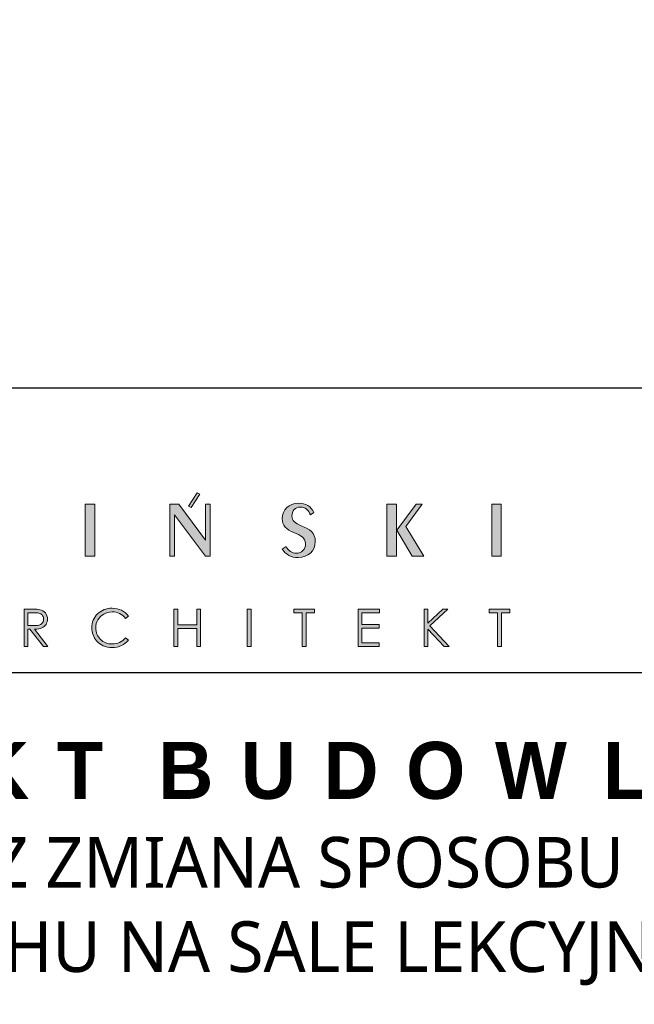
# Model space of a CAD drawing. Header units: millimetres. Extents: x 80301 to 146489, y -78581 to -28273.
# Tile 132 of 135: x 144464 to 144658, y -75330 to -75019. Entities that reach past the tile are written whole.
import ezdxf

# ---------------------------------------------------------------- set-up
doc = ezdxf.new("R2010")
doc.units = ezdxf.units.MM
doc.layers.get('0').update_dxf_attribs({"lineweight": 0})
doc.layers.add('A-przekrycieram.ART', color=7, linetype='Continuous', lineweight=0, true_color=0xffffff)
doc.layers.add('opis..KF', color=250, linetype='Continuous', lineweight=15)
doc.styles.add('ARCH', font='segoeuil.ttf')

# ---------------------------------------------------------------- blocks, each defined once
blk = doc.blocks.new('A$C3E4B4AA6')
at = {"layer": 'opis..KF', "lineweight": 0}
h = blk.add_hatch(color=256, dxfattribs=at)
h.dxf.hatch_style = 1
edge = h.paths.add_edge_path()
edge.add_spline(control_points=[(450.52, 40.88), (450.52, 40.88), (450.52, 59.11), (450.52, 59.11), (450.52, 59.11), (450.52, 59.11), (448.89, 59.11), (448.89, 59.11), (448.89, 59.11), (448.89, 59.11), (448.89, 46.51), (448.89, 46.51), (448.89, 46.51), (448.89, 46.51), (439.46, 59.11), (439.46, 59.11), (439.46, 59.11), (439.46, 59.11), (436.36, 59.11), (436.36, 59.11), (436.36, 59.11), (436.36, 59.11), (436.36, 40.88), (436.36, 40.88), (436.36, 40.88), (436.36, 40.88), (437.97, 40.88), (437.97, 40.88), (437.97, 40.88), (437.97, 40.88), (437.97, 55.4), (437.97, 55.4), (437.97, 55.4), (437.97, 55.4), (448.89, 40.88), (448.89, 40.88), (448.89, 40.88), (448.89, 40.88), (450.52, 40.88), (450.52, 40.88)], knot_values=[0, 0, 0, 0, 0.090909, 0.090909, 0.090909, 0.091009, 0.181818, 0.181818, 0.181818, 0.181918, 0.272727, 0.272727, 0.272727, 0.272827, 0.363636, 0.363636, 0.363636, 0.363736, 0.454545, 0.454545, 0.454545, 0.454645, 0.545455, 0.545455, 0.545455, 0.545555, 0.636364, 0.636364, 0.636364, 0.636464, 0.727273, 0.727273, 0.727273, 0.727373, 0.818182, 0.818182, 0.818182, 0.818282, 1, 1, 1, 1], degree=3, periodic=0)
edge = h.paths.add_edge_path()
edge.add_spline(control_points=[(443.87, 58.02), (443.87, 58.02), (446.85, 62.62), (446.85, 62.62), (446.85, 62.62), (446.85, 62.62), (445.89, 63.1), (445.89, 63.1), (445.89, 63.1), (445.89, 63.1), (442.91, 58.5), (442.91, 58.5), (442.91, 58.5), (442.91, 58.5), (443.87, 58.02), (443.87, 58.02)], knot_values=[0, 0, 0, 0, 0.2, 0.2, 0.2, 0.2001, 0.4, 0.4, 0.4, 0.4001, 0.6, 0.6, 0.6, 0.6001, 1, 1, 1, 1], degree=3, periodic=0)
h = blk.add_hatch(color=256, dxfattribs=at)
h.dxf.hatch_style = 1
edge = h.paths.add_edge_path()
edge.add_spline(control_points=[(410.03, 40.88), (410.03, 40.88), (410.03, 59.11), (410.03, 59.11), (410.03, 59.11), (410.03, 59.11), (406.69, 59.11), (406.69, 59.11), (406.69, 59.11), (406.69, 59.11), (406.69, 40.88), (406.69, 40.88), (406.69, 40.88), (406.69, 40.88), (410.03, 40.88), (410.03, 40.88)], knot_values=[0, 0, 0, 0, 0.2, 0.2, 0.2, 0.2001, 0.4, 0.4, 0.4, 0.4001, 0.6, 0.6, 0.6, 0.6001, 1, 1, 1, 1], degree=3, periodic=0)
h = blk.add_hatch(color=256, dxfattribs=at)
h.dxf.hatch_style = 1
edge = h.paths.add_edge_path()
edge.add_spline(control_points=[(487.4, 46.07), (487.4, 49.21), (485.45, 50.31), (482.45, 51.6), (482.45, 51.6), (480.41, 52.48), (479.16, 53.28), (479.16, 55.04), (479.16, 55.04), (479.16, 56.87), (480.41, 58.11), (482.16, 58.11), (482.16, 58.11), (483.79, 58.11), (485.04, 57.18), (485.67, 55.45), (485.67, 55.45), (485.67, 55.45), (486.86, 56.26), (486.86, 56.26), (486.86, 56.26), (485.94, 58.33), (483.99, 59.5), (481.48, 59.5), (481.48, 59.5), (478.07, 59.5), (475.8, 57.18), (475.8, 54.09), (475.8, 54.09), (475.8, 51.63), (477.12, 50.31), (479.82, 49.19), (479.82, 49.19), (482.28, 48.19), (483.96, 47.53), (483.96, 45.22), (483.96, 45.22), (483.96, 43.32), (482.65, 41.91), (480.68, 41.91), (480.68, 41.91), (479.29, 41.91), (477.95, 42.76), (477.12, 44.34), (477.12, 44.34), (477.12, 44.34), (475.78, 43.39), (475.78, 43.39), (475.78, 43.39), (477.12, 41.35), (478.9, 40.44), (481.38, 40.44), (481.38, 40.44), (484.84, 40.44), (487.4, 42.78), (487.4, 46.07)], knot_values=[0, 0, 0, 0, 0.066667, 0.066667, 0.066667, 0.066767, 0.133333, 0.133333, 0.133333, 0.133433, 0.2, 0.2, 0.2, 0.2001, 0.266667, 0.266667, 0.266667, 0.266767, 0.333333, 0.333333, 0.333333, 0.333433, 0.4, 0.4, 0.4, 0.4001, 0.466667, 0.466667, 0.466667, 0.466767, 0.533333, 0.533333, 0.533333, 0.533433, 0.6, 0.6, 0.6, 0.6001, 0.666667, 0.666667, 0.666667, 0.666767, 0.733333, 0.733333, 0.733333, 0.733433, 0.8, 0.8, 0.8, 0.8001, 0.866667, 0.866667, 0.866667, 0.866767, 1, 1, 1, 1], degree=3, periodic=0)
h = blk.add_hatch(color=256, dxfattribs=at)
h.dxf.hatch_style = 1
edge = h.paths.add_edge_path()
edge.add_spline(control_points=[(525.43, 40.88), (525.43, 40.88), (519.17, 51.29), (519.17, 51.29), (519.17, 51.29), (519.17, 51.29), (524.87, 59.11), (524.87, 59.11), (524.87, 59.11), (524.87, 59.11), (522.77, 59.11), (522.77, 59.11), (522.77, 59.11), (522.77, 59.11), (516.05, 50.02), (516.05, 50.02), (516.05, 50.02), (516.05, 50.02), (521.43, 40.88), (521.43, 40.88), (521.43, 40.88), (521.43, 40.88), (525.43, 40.88), (525.43, 40.88)], knot_values=[0, 0, 0, 0, 0.142857, 0.142857, 0.142857, 0.142957, 0.285714, 0.285714, 0.285714, 0.285814, 0.428571, 0.428571, 0.428571, 0.428671, 0.571429, 0.571429, 0.571429, 0.571529, 0.714286, 0.714286, 0.714286, 0.714386, 1, 1, 1, 1], degree=3, periodic=0)
edge = h.paths.add_edge_path()
edge.add_spline(control_points=[(515.85, 40.88), (515.85, 40.88), (515.85, 59.11), (515.85, 59.11), (515.85, 59.11), (515.85, 59.11), (512.47, 59.11), (512.47, 59.11), (512.47, 59.11), (512.47, 59.11), (512.47, 40.88), (512.47, 40.88), (512.47, 40.88), (512.47, 40.88), (515.85, 40.88), (515.85, 40.88)], knot_values=[0, 0, 0, 0, 0.2, 0.2, 0.2, 0.2001, 0.4, 0.4, 0.4, 0.4001, 0.6, 0.6, 0.6, 0.6001, 1, 1, 1, 1], degree=3, periodic=0)
h = blk.add_hatch(color=256, dxfattribs=at)
h.dxf.hatch_style = 1
edge = h.paths.add_edge_path()
edge.add_spline(control_points=[(552.64, 40.88), (552.64, 40.88), (552.64, 59.11), (552.64, 59.11), (552.64, 59.11), (552.64, 59.11), (549.3, 59.11), (549.3, 59.11), (549.3, 59.11), (549.3, 59.11), (549.3, 40.88), (549.3, 40.88), (549.3, 40.88), (549.3, 40.88), (552.64, 40.88), (552.64, 40.88)], knot_values=[0, 0, 0, 0, 0.2, 0.2, 0.2, 0.2001, 0.4, 0.4, 0.4, 0.4001, 0.6, 0.6, 0.6, 0.6001, 1, 1, 1, 1], degree=3, periodic=0)
h = blk.add_hatch(color=256, dxfattribs=at)
h.dxf.hatch_style = 1
edge = h.paths.add_edge_path()
edge.add_spline(control_points=[(385.19, 22.31), (385.19, 22.31), (387.81, 22.31), (387.81, 22.31), (387.81, 22.31), (389.27, 22.31), (390.26, 22.25), (390.78, 22.13), (390.78, 22.13), (391.56, 21.96), (392.19, 21.57), (392.68, 20.99), (392.68, 20.99), (393.17, 20.4), (393.42, 19.68), (393.42, 18.82), (393.42, 18.82), (393.42, 18.11), (393.25, 17.48), (392.91, 16.94), (392.91, 16.94), (392.58, 16.4), (392.09, 15.99), (391.47, 15.72), (391.47, 15.72), (390.84, 15.44), (389.98, 15.3), (388.87, 15.29), (388.87, 15.29), (388.87, 15.29), (393.6, 9.18), (393.6, 9.18), (393.6, 9.18), (393.6, 9.18), (391.99, 9.18), (391.99, 9.18), (391.99, 9.18), (391.99, 9.18), (387.26, 15.29), (387.26, 15.29), (387.26, 15.29), (387.26, 15.29), (386.51, 15.29), (386.51, 15.29), (386.51, 15.29), (386.51, 15.29), (386.51, 9.18), (386.51, 9.18), (386.51, 9.18), (386.51, 9.18), (385.19, 9.18), (385.19, 9.18), (385.19, 9.18), (385.19, 9.18), (385.19, 22.31), (385.19, 22.31)], knot_values=[0, 0, 0, 0, 0.066667, 0.066667, 0.066667, 0.066767, 0.133333, 0.133333, 0.133333, 0.133433, 0.2, 0.2, 0.2, 0.2001, 0.266667, 0.266667, 0.266667, 0.266767, 0.333333, 0.333333, 0.333333, 0.333433, 0.4, 0.4, 0.4, 0.4001, 0.466667, 0.466667, 0.466667, 0.466767, 0.533333, 0.533333, 0.533333, 0.533433, 0.6, 0.6, 0.6, 0.6001, 0.666667, 0.666667, 0.666667, 0.666767, 0.733333, 0.733333, 0.733333, 0.733433, 0.8, 0.8, 0.8, 0.8001, 0.866667, 0.866667, 0.866667, 0.866767, 1, 1, 1, 1], degree=3, periodic=0)
edge = h.paths.add_edge_path(flags=16)
edge.add_spline(control_points=[(386.51, 21.03), (386.51, 21.03), (386.51, 16.57), (386.51, 16.57), (386.51, 16.57), (386.51, 16.57), (388.77, 16.55), (388.77, 16.55), (388.77, 16.55), (389.65, 16.55), (390.3, 16.64), (390.72, 16.8), (390.72, 16.8), (391.14, 16.97), (391.47, 17.24), (391.71, 17.6), (391.71, 17.6), (391.94, 17.97), (392.06, 18.37), (392.06, 18.83), (392.06, 18.83), (392.06, 19.27), (391.94, 19.67), (391.7, 20.03), (391.7, 20.03), (391.47, 20.39), (391.15, 20.65), (390.76, 20.8), (390.76, 20.8), (390.38, 20.96), (389.73, 21.03), (388.83, 21.03), (388.83, 21.03), (388.83, 21.03), (386.51, 21.03), (386.51, 21.03)], knot_values=[0, 0, 0, 0, 0.1, 0.1, 0.1, 0.1001, 0.2, 0.2, 0.2, 0.2001, 0.3, 0.3, 0.3, 0.3001, 0.4, 0.4, 0.4, 0.4001, 0.5, 0.5, 0.5, 0.5001, 0.6, 0.6, 0.6, 0.6001, 0.7, 0.7, 0.7, 0.7001, 0.8, 0.8, 0.8, 0.8001, 1, 1, 1, 1], degree=3, periodic=0)
h = blk.add_hatch(color=256, dxfattribs=at)
h.dxf.hatch_style = 1
edge = h.paths.add_edge_path()
edge.add_spline(control_points=[(421.82, 19.89), (421.82, 19.89), (420.79, 19.09), (420.79, 19.09), (420.79, 19.09), (420.22, 19.84), (419.53, 20.4), (418.73, 20.79), (418.73, 20.79), (417.93, 21.17), (417.05, 21.36), (416.09, 21.36), (416.09, 21.36), (415.05, 21.36), (414.08, 21.11), (413.18, 20.61), (413.18, 20.61), (412.29, 20.1), (411.6, 19.43), (411.11, 18.58), (411.11, 18.58), (410.62, 17.73), (410.38, 16.78), (410.38, 15.72), (410.38, 15.72), (410.38, 14.12), (410.92, 12.78), (412.02, 11.71), (412.02, 11.71), (413.12, 10.64), (414.5, 10.1), (416.17, 10.1), (416.17, 10.1), (418.01, 10.1), (419.55, 10.82), (420.79, 12.26), (420.79, 12.26), (420.79, 12.26), (421.82, 11.47), (421.82, 11.47), (421.82, 11.47), (421.17, 10.64), (420.35, 9.99), (419.37, 9.54), (419.37, 9.54), (418.39, 9.08), (417.3, 8.86), (416.09, 8.86), (416.09, 8.86), (413.79, 8.86), (411.98, 9.62), (410.66, 11.15), (410.66, 11.15), (409.54, 12.44), (408.99, 14), (408.99, 15.82), (408.99, 15.82), (408.99, 17.74), (409.66, 19.36), (411.01, 20.67), (411.01, 20.67), (412.36, 21.99), (414.04, 22.64), (416.07, 22.64), (416.07, 22.64), (417.3, 22.64), (418.4, 22.4), (419.39, 21.92), (419.39, 21.92), (420.38, 21.43), (421.19, 20.76), (421.82, 19.89)], knot_values=[0, 0, 0, 0, 0.052632, 0.052632, 0.052632, 0.052732, 0.105263, 0.105263, 0.105263, 0.105363, 0.157895, 0.157895, 0.157895, 0.157995, 0.210526, 0.210526, 0.210526, 0.210626, 0.263158, 0.263158, 0.263158, 0.263258, 0.315789, 0.315789, 0.315789, 0.315889, 0.368421, 0.368421, 0.368421, 0.368521, 0.421053, 0.421053, 0.421053, 0.421153, 0.473684, 0.473684, 0.473684, 0.473784, 0.526316, 0.526316, 0.526316, 0.526416, 0.578947, 0.578947, 0.578947, 0.579047, 0.631579, 0.631579, 0.631579, 0.631679, 0.684211, 0.684211, 0.684211, 0.684311, 0.736842, 0.736842, 0.736842, 0.736942, 0.789474, 0.789474, 0.789474, 0.789574, 0.842105, 0.842105, 0.842105, 0.842205, 0.894737, 0.894737, 0.894737, 0.894837, 1, 1, 1, 1], degree=3, periodic=0)
h = blk.add_hatch(color=256, dxfattribs=at)
h.dxf.hatch_style = 1
edge = h.paths.add_edge_path()
edge.add_spline(control_points=[(437.81, 22.31), (437.81, 22.31), (439.13, 22.31), (439.13, 22.31), (439.13, 22.31), (439.13, 22.31), (439.13, 16.81), (439.13, 16.81), (439.13, 16.81), (439.13, 16.81), (445.82, 16.81), (445.82, 16.81), (445.82, 16.81), (445.82, 16.81), (445.82, 22.31), (445.82, 22.31), (445.82, 22.31), (445.82, 22.31), (447.13, 22.31), (447.13, 22.31), (447.13, 22.31), (447.13, 22.31), (447.13, 9.18), (447.13, 9.18), (447.13, 9.18), (447.13, 9.18), (445.82, 9.18), (445.82, 9.18), (445.82, 9.18), (445.82, 9.18), (445.82, 15.53), (445.82, 15.53), (445.82, 15.53), (445.82, 15.53), (439.13, 15.53), (439.13, 15.53), (439.13, 15.53), (439.13, 15.53), (439.13, 9.18), (439.13, 9.18), (439.13, 9.18), (439.13, 9.18), (437.81, 9.18), (437.81, 9.18), (437.81, 9.18), (437.81, 9.18), (437.81, 22.31), (437.81, 22.31)], knot_values=[0, 0, 0, 0, 0.076923, 0.076923, 0.076923, 0.077023, 0.153846, 0.153846, 0.153846, 0.153946, 0.230769, 0.230769, 0.230769, 0.230869, 0.307692, 0.307692, 0.307692, 0.307792, 0.384615, 0.384615, 0.384615, 0.384715, 0.461538, 0.461538, 0.461538, 0.461638, 0.538462, 0.538462, 0.538462, 0.538562, 0.615385, 0.615385, 0.615385, 0.615485, 0.692308, 0.692308, 0.692308, 0.692408, 0.769231, 0.769231, 0.769231, 0.769331, 0.846154, 0.846154, 0.846154, 0.846254, 1, 1, 1, 1], degree=3, periodic=0)
h = blk.add_hatch(color=256, dxfattribs=at)
h.dxf.hatch_style = 1
edge = h.paths.add_edge_path()
edge.add_spline(control_points=[(463.51, 22.31), (463.51, 22.31), (464.83, 22.31), (464.83, 22.31), (464.83, 22.31), (464.83, 22.31), (464.83, 9.18), (464.83, 9.18), (464.83, 9.18), (464.83, 9.18), (463.51, 9.18), (463.51, 9.18), (463.51, 9.18), (463.51, 9.18), (463.51, 22.31), (463.51, 22.31)], knot_values=[0, 0, 0, 0, 0.2, 0.2, 0.2, 0.2001, 0.4, 0.4, 0.4, 0.4001, 0.6, 0.6, 0.6, 0.6001, 1, 1, 1, 1], degree=3, periodic=0)
h = blk.add_hatch(color=256, dxfattribs=at)
h.dxf.hatch_style = 1
edge = h.paths.add_edge_path()
edge.add_spline(control_points=[(479.91, 21.03), (479.91, 21.03), (479.91, 22.31), (479.91, 22.31), (479.91, 22.31), (479.91, 22.31), (487.09, 22.31), (487.09, 22.31), (487.09, 22.31), (487.09, 22.31), (487.09, 21.03), (487.09, 21.03), (487.09, 21.03), (487.09, 21.03), (484.17, 21.03), (484.17, 21.03), (484.17, 21.03), (484.17, 21.03), (484.17, 9.18), (484.17, 9.18), (484.17, 9.18), (484.17, 9.18), (482.83, 9.18), (482.83, 9.18), (482.83, 9.18), (482.83, 9.18), (482.83, 21.03), (482.83, 21.03), (482.83, 21.03), (482.83, 21.03), (479.91, 21.03), (479.91, 21.03)], knot_values=[0, 0, 0, 0, 0.111111, 0.111111, 0.111111, 0.111211, 0.222222, 0.222222, 0.222222, 0.222322, 0.333333, 0.333333, 0.333333, 0.333433, 0.444444, 0.444444, 0.444444, 0.444544, 0.555556, 0.555556, 0.555556, 0.555656, 0.666667, 0.666667, 0.666667, 0.666767, 0.777778, 0.777778, 0.777778, 0.777878, 1, 1, 1, 1], degree=3, periodic=0)
h = blk.add_hatch(color=256, dxfattribs=at)
h.dxf.hatch_style = 1
edge = h.paths.add_edge_path()
edge.add_spline(control_points=[(502.38, 22.31), (502.38, 22.31), (509.9, 22.31), (509.9, 22.31), (509.9, 22.31), (509.9, 22.31), (509.9, 21.03), (509.9, 21.03), (509.9, 21.03), (509.9, 21.03), (503.7, 21.03), (503.7, 21.03), (503.7, 21.03), (503.7, 21.03), (503.7, 16.92), (503.7, 16.92), (503.7, 16.92), (503.7, 16.92), (509.84, 16.92), (509.84, 16.92), (509.84, 16.92), (509.84, 16.92), (509.84, 15.64), (509.84, 15.64), (509.84, 15.64), (509.84, 15.64), (503.7, 15.64), (503.7, 15.64), (503.7, 15.64), (503.7, 15.64), (503.7, 10.46), (503.7, 10.46), (503.7, 10.46), (503.7, 10.46), (509.84, 10.46), (509.84, 10.46), (509.84, 10.46), (509.84, 10.46), (509.84, 9.18), (509.84, 9.18), (509.84, 9.18), (509.84, 9.18), (502.38, 9.18), (502.38, 9.18), (502.38, 9.18), (502.38, 9.18), (502.38, 22.31), (502.38, 22.31)], knot_values=[0, 0, 0, 0, 0.076923, 0.076923, 0.076923, 0.077023, 0.153846, 0.153846, 0.153846, 0.153946, 0.230769, 0.230769, 0.230769, 0.230869, 0.307692, 0.307692, 0.307692, 0.307792, 0.384615, 0.384615, 0.384615, 0.384715, 0.461538, 0.461538, 0.461538, 0.461638, 0.538462, 0.538462, 0.538462, 0.538562, 0.615385, 0.615385, 0.615385, 0.615485, 0.692308, 0.692308, 0.692308, 0.692408, 0.769231, 0.769231, 0.769231, 0.769331, 0.846154, 0.846154, 0.846154, 0.846254, 1, 1, 1, 1], degree=3, periodic=0)
h = blk.add_hatch(color=256, dxfattribs=at)
h.dxf.hatch_style = 1
edge = h.paths.add_edge_path()
edge.add_spline(control_points=[(525.54, 22.31), (525.54, 22.31), (526.88, 22.31), (526.88, 22.31), (526.88, 22.31), (526.88, 22.31), (526.88, 17.39), (526.88, 17.39), (526.88, 17.39), (526.88, 17.39), (532.14, 22.31), (532.14, 22.31), (532.14, 22.31), (532.14, 22.31), (533.91, 22.31), (533.91, 22.31), (533.91, 22.31), (533.91, 22.31), (527.58, 16.42), (527.58, 16.42), (527.58, 16.42), (527.58, 16.42), (534.4, 9.18), (534.4, 9.18), (534.4, 9.18), (534.4, 9.18), (532.65, 9.18), (532.65, 9.18), (532.65, 9.18), (532.65, 9.18), (526.88, 15.32), (526.88, 15.32), (526.88, 15.32), (526.88, 15.32), (526.88, 9.18), (526.88, 9.18), (526.88, 9.18), (526.88, 9.18), (525.54, 9.18), (525.54, 9.18), (525.54, 9.18), (525.54, 9.18), (525.54, 22.31), (525.54, 22.31)], knot_values=[0, 0, 0, 0, 0.083333, 0.083333, 0.083333, 0.083433, 0.166667, 0.166667, 0.166667, 0.166767, 0.25, 0.25, 0.25, 0.2501, 0.333333, 0.333333, 0.333333, 0.333433, 0.416667, 0.416667, 0.416667, 0.416767, 0.5, 0.5, 0.5, 0.5001, 0.583333, 0.583333, 0.583333, 0.583433, 0.666667, 0.666667, 0.666667, 0.666767, 0.75, 0.75, 0.75, 0.7501, 0.833333, 0.833333, 0.833333, 0.833433, 1, 1, 1, 1], degree=3, periodic=0)
h = blk.add_hatch(color=256, dxfattribs=at)
h.dxf.hatch_style = 1
edge = h.paths.add_edge_path()
edge.add_spline(control_points=[(548.42, 21.03), (548.42, 21.03), (548.42, 22.31), (548.42, 22.31), (548.42, 22.31), (548.42, 22.31), (555.61, 22.31), (555.61, 22.31), (555.61, 22.31), (555.61, 22.31), (555.61, 21.03), (555.61, 21.03), (555.61, 21.03), (555.61, 21.03), (552.68, 21.03), (552.68, 21.03), (552.68, 21.03), (552.68, 21.03), (552.68, 9.18), (552.68, 9.18), (552.68, 9.18), (552.68, 9.18), (551.35, 9.18), (551.35, 9.18), (551.35, 9.18), (551.35, 9.18), (551.35, 21.03), (551.35, 21.03), (551.35, 21.03), (551.35, 21.03), (548.42, 21.03), (548.42, 21.03)], knot_values=[0, 0, 0, 0, 0.111111, 0.111111, 0.111111, 0.111211, 0.222222, 0.222222, 0.222222, 0.222322, 0.333333, 0.333333, 0.333333, 0.333433, 0.444444, 0.444444, 0.444444, 0.444544, 0.555556, 0.555556, 0.555556, 0.555656, 0.666667, 0.666667, 0.666667, 0.666767, 0.777778, 0.777778, 0.777778, 0.777878, 1, 1, 1, 1], degree=3, periodic=0)
at = {"layer": 'opis..KF', "lineweight": 30}
blk.add_lwpolyline([(0, 100), (933, 100), (933, 0), (0, 0)], close=True, dxfattribs=at)
at = {"layer": 'opis..KF', "lineweight": 0}
for points, knots in [([(443.87, 58.02), (443.87, 58.02), (446.85, 62.62), (446.85, 62.62), (446.85, 62.62), (446.85, 62.62), (445.89, 63.1), (445.89, 63.1), (445.89, 63.1), (445.89, 63.1), (442.91, 58.5), (442.91, 58.5), (442.91, 58.5), (442.91, 58.5), (443.87, 58.02), (443.87, 58.02)], [0, 0, 0, 0, 0.2, 0.2, 0.2, 0.2, 0.4, 0.4, 0.4, 0.4, 0.6, 0.6, 0.6, 0.6, 1, 1, 1, 1]), ([(410.03, 40.88), (410.03, 40.88), (410.03, 59.11), (410.03, 59.11), (410.03, 59.11), (410.03, 59.11), (406.69, 59.11), (406.69, 59.11), (406.69, 59.11), (406.69, 59.11), (406.69, 40.88), (406.69, 40.88), (406.69, 40.88), (406.69, 40.88), (410.03, 40.88), (410.03, 40.88)], [0, 0, 0, 0, 0.2, 0.2, 0.2, 0.2, 0.4, 0.4, 0.4, 0.4, 0.6, 0.6, 0.6, 0.6, 1, 1, 1, 1]), ([(450.52, 40.88), (450.52, 40.88), (450.52, 59.11), (450.52, 59.11), (450.52, 59.11), (450.52, 59.11), (448.89, 59.11), (448.89, 59.11), (448.89, 59.11), (448.89, 59.11), (448.89, 46.51), (448.89, 46.51), (448.89, 46.51), (448.89, 46.51), (439.46, 59.11), (439.46, 59.11), (439.46, 59.11), (439.46, 59.11), (436.36, 59.11), (436.36, 59.11), (436.36, 59.11), (436.36, 59.11), (436.36, 40.88), (436.36, 40.88), (436.36, 40.88), (436.36, 40.88), (437.97, 40.88), (437.97, 40.88), (437.97, 40.88), (437.97, 40.88), (437.97, 55.4), (437.97, 55.4), (437.97, 55.4), (437.97, 55.4), (448.89, 40.88), (448.89, 40.88), (448.89, 40.88), (448.89, 40.88), (450.52, 40.88), (450.52, 40.88)], [0, 0, 0, 0, 0.090909, 0.090909, 0.090909, 0.090909, 0.181818, 0.181818, 0.181818, 0.181818, 0.272727, 0.272727, 0.272727, 0.272727, 0.363636, 0.363636, 0.363636, 0.363636, 0.454545, 0.454545, 0.454545, 0.454545, 0.545455, 0.545455, 0.545455, 0.545455, 0.636364, 0.636364, 0.636364, 0.636364, 0.727273, 0.727273, 0.727273, 0.727273, 0.818182, 0.818182, 0.818182, 0.818182, 1, 1, 1, 1]), ([(487.4, 46.07), (487.4, 49.21), (485.45, 50.31), (482.45, 51.6), (482.45, 51.6), (480.41, 52.48), (479.16, 53.28), (479.16, 55.04), (479.16, 55.04), (479.16, 56.87), (480.41, 58.11), (482.16, 58.11), (482.16, 58.11), (483.79, 58.11), (485.04, 57.18), (485.67, 55.45), (485.67, 55.45), (485.67, 55.45), (486.86, 56.26), (486.86, 56.26), (486.86, 56.26), (485.94, 58.33), (483.99, 59.5), (481.48, 59.5), (481.48, 59.5), (478.07, 59.5), (475.8, 57.18), (475.8, 54.09), (475.8, 54.09), (475.8, 51.63), (477.12, 50.31), (479.82, 49.19), (479.82, 49.19), (482.28, 48.19), (483.96, 47.53), (483.96, 45.22), (483.96, 45.22), (483.96, 43.32), (482.65, 41.91), (480.68, 41.91), (480.68, 41.91), (479.29, 41.91), (477.95, 42.76), (477.12, 44.34), (477.12, 44.34), (477.12, 44.34), (475.78, 43.39), (475.78, 43.39), (475.78, 43.39), (477.12, 41.35), (478.9, 40.44), (481.38, 40.44), (481.38, 40.44), (484.84, 40.44), (487.4, 42.78), (487.4, 46.07)], [0, 0, 0, 0, 0.066667, 0.066667, 0.066667, 0.066667, 0.133333, 0.133333, 0.133333, 0.133333, 0.2, 0.2, 0.2, 0.2, 0.266667, 0.266667, 0.266667, 0.266667, 0.333333, 0.333333, 0.333333, 0.333333, 0.4, 0.4, 0.4, 0.4, 0.466667, 0.466667, 0.466667, 0.466667, 0.533333, 0.533333, 0.533333, 0.533333, 0.6, 0.6, 0.6, 0.6, 0.666667, 0.666667, 0.666667, 0.666667, 0.733333, 0.733333, 0.733333, 0.733333, 0.8, 0.8, 0.8, 0.8, 0.866667, 0.866667, 0.866667, 0.866667, 1, 1, 1, 1]), ([(515.85, 40.88), (515.85, 40.88), (515.85, 59.11), (515.85, 59.11), (515.85, 59.11), (515.85, 59.11), (512.47, 59.11), (512.47, 59.11), (512.47, 59.11), (512.47, 59.11), (512.47, 40.88), (512.47, 40.88), (512.47, 40.88), (512.47, 40.88), (515.85, 40.88), (515.85, 40.88)], [0, 0, 0, 0, 0.2, 0.2, 0.2, 0.2, 0.4, 0.4, 0.4, 0.4, 0.6, 0.6, 0.6, 0.6, 1, 1, 1, 1]), ([(525.43, 40.88), (525.43, 40.88), (519.17, 51.29), (519.17, 51.29), (519.17, 51.29), (519.17, 51.29), (524.87, 59.11), (524.87, 59.11), (524.87, 59.11), (524.87, 59.11), (522.77, 59.11), (522.77, 59.11), (522.77, 59.11), (522.77, 59.11), (516.05, 50.02), (516.05, 50.02), (516.05, 50.02), (516.05, 50.02), (521.43, 40.88), (521.43, 40.88), (521.43, 40.88), (521.43, 40.88), (525.43, 40.88), (525.43, 40.88)], [0, 0, 0, 0, 0.142857, 0.142857, 0.142857, 0.142857, 0.285714, 0.285714, 0.285714, 0.285714, 0.428571, 0.428571, 0.428571, 0.428571, 0.571429, 0.571429, 0.571429, 0.571429, 0.714286, 0.714286, 0.714286, 0.714286, 1, 1, 1, 1]), ([(552.64, 40.88), (552.64, 40.88), (552.64, 59.11), (552.64, 59.11), (552.64, 59.11), (552.64, 59.11), (549.3, 59.11), (549.3, 59.11), (549.3, 59.11), (549.3, 59.11), (549.3, 40.88), (549.3, 40.88), (549.3, 40.88), (549.3, 40.88), (552.64, 40.88), (552.64, 40.88)], [0, 0, 0, 0, 0.2, 0.2, 0.2, 0.2, 0.4, 0.4, 0.4, 0.4, 0.6, 0.6, 0.6, 0.6, 1, 1, 1, 1]), ([(385.19, 22.31), (385.19, 22.31), (387.81, 22.31), (387.81, 22.31), (387.81, 22.31), (389.27, 22.31), (390.26, 22.25), (390.78, 22.13), (390.78, 22.13), (391.56, 21.96), (392.19, 21.57), (392.68, 20.99), (392.68, 20.99), (393.17, 20.4), (393.42, 19.68), (393.42, 18.82), (393.42, 18.82), (393.42, 18.11), (393.25, 17.48), (392.91, 16.94), (392.91, 16.94), (392.58, 16.4), (392.09, 15.99), (391.47, 15.72), (391.47, 15.72), (390.84, 15.44), (389.98, 15.3), (388.87, 15.29), (388.87, 15.29), (388.87, 15.29), (393.6, 9.18), (393.6, 9.18), (393.6, 9.18), (393.6, 9.18), (391.99, 9.18), (391.99, 9.18), (391.99, 9.18), (391.99, 9.18), (387.26, 15.29), (387.26, 15.29), (387.26, 15.29), (387.26, 15.29), (386.51, 15.29), (386.51, 15.29), (386.51, 15.29), (386.51, 15.29), (386.51, 9.18), (386.51, 9.18), (386.51, 9.18), (386.51, 9.18), (385.19, 9.18), (385.19, 9.18), (385.19, 9.18), (385.19, 9.18), (385.19, 22.31), (385.19, 22.31)], [0, 0, 0, 0, 0.066667, 0.066667, 0.066667, 0.066667, 0.133333, 0.133333, 0.133333, 0.133333, 0.2, 0.2, 0.2, 0.2, 0.266667, 0.266667, 0.266667, 0.266667, 0.333333, 0.333333, 0.333333, 0.333333, 0.4, 0.4, 0.4, 0.4, 0.466667, 0.466667, 0.466667, 0.466667, 0.533333, 0.533333, 0.533333, 0.533333, 0.6, 0.6, 0.6, 0.6, 0.666667, 0.666667, 0.666667, 0.666667, 0.733333, 0.733333, 0.733333, 0.733333, 0.8, 0.8, 0.8, 0.8, 0.866667, 0.866667, 0.866667, 0.866667, 1, 1, 1, 1]), ([(386.51, 21.03), (386.51, 21.03), (386.51, 16.57), (386.51, 16.57), (386.51, 16.57), (386.51, 16.57), (388.77, 16.55), (388.77, 16.55), (388.77, 16.55), (389.65, 16.55), (390.3, 16.64), (390.72, 16.8), (390.72, 16.8), (391.14, 16.97), (391.47, 17.24), (391.71, 17.6), (391.71, 17.6), (391.94, 17.97), (392.06, 18.37), (392.06, 18.83), (392.06, 18.83), (392.06, 19.27), (391.94, 19.67), (391.7, 20.03), (391.7, 20.03), (391.47, 20.39), (391.15, 20.65), (390.76, 20.8), (390.76, 20.8), (390.38, 20.96), (389.73, 21.03), (388.83, 21.03), (388.83, 21.03), (388.83, 21.03), (386.51, 21.03), (386.51, 21.03)], [0, 0, 0, 0, 0.1, 0.1, 0.1, 0.1, 0.2, 0.2, 0.2, 0.2, 0.3, 0.3, 0.3, 0.3, 0.4, 0.4, 0.4, 0.4, 0.5, 0.5, 0.5, 0.5, 0.6, 0.6, 0.6, 0.6, 0.7, 0.7, 0.7, 0.7, 0.8, 0.8, 0.8, 0.8, 1, 1, 1, 1]), ([(421.82, 19.89), (421.82, 19.89), (420.79, 19.09), (420.79, 19.09), (420.79, 19.09), (420.22, 19.84), (419.53, 20.4), (418.73, 20.79), (418.73, 20.79), (417.93, 21.17), (417.05, 21.36), (416.09, 21.36), (416.09, 21.36), (415.05, 21.36), (414.08, 21.11), (413.18, 20.61), (413.18, 20.61), (412.29, 20.1), (411.6, 19.43), (411.11, 18.58), (411.11, 18.58), (410.62, 17.73), (410.38, 16.78), (410.38, 15.72), (410.38, 15.72), (410.38, 14.12), (410.92, 12.78), (412.02, 11.71), (412.02, 11.71), (413.12, 10.64), (414.5, 10.1), (416.17, 10.1), (416.17, 10.1), (418.01, 10.1), (419.55, 10.82), (420.79, 12.26), (420.79, 12.26), (420.79, 12.26), (421.82, 11.47), (421.82, 11.47), (421.82, 11.47), (421.17, 10.64), (420.35, 9.99), (419.37, 9.54), (419.37, 9.54), (418.39, 9.08), (417.3, 8.86), (416.09, 8.86), (416.09, 8.86), (413.79, 8.86), (411.98, 9.62), (410.66, 11.15), (410.66, 11.15), (409.54, 12.44), (408.99, 14), (408.99, 15.82), (408.99, 15.82), (408.99, 17.74), (409.66, 19.36), (411.01, 20.67), (411.01, 20.67), (412.36, 21.99), (414.04, 22.64), (416.07, 22.64), (416.07, 22.64), (417.3, 22.64), (418.4, 22.4), (419.39, 21.92), (419.39, 21.92), (420.38, 21.43), (421.19, 20.76), (421.82, 19.89)], [0, 0, 0, 0, 0.052632, 0.052632, 0.052632, 0.052632, 0.105263, 0.105263, 0.105263, 0.105263, 0.157895, 0.157895, 0.157895, 0.157895, 0.210526, 0.210526, 0.210526, 0.210526, 0.263158, 0.263158, 0.263158, 0.263158, 0.315789, 0.315789, 0.315789, 0.315789, 0.368421, 0.368421, 0.368421, 0.368421, 0.421053, 0.421053, 0.421053, 0.421053, 0.473684, 0.473684, 0.473684, 0.473684, 0.526316, 0.526316, 0.526316, 0.526316, 0.578947, 0.578947, 0.578947, 0.578947, 0.631579, 0.631579, 0.631579, 0.631579, 0.684211, 0.684211, 0.684211, 0.684211, 0.736842, 0.736842, 0.736842, 0.736842, 0.789474, 0.789474, 0.789474, 0.789474, 0.842105, 0.842105, 0.842105, 0.842105, 0.894737, 0.894737, 0.894737, 0.894737, 1, 1, 1, 1]), ([(437.81, 22.31), (437.81, 22.31), (439.13, 22.31), (439.13, 22.31), (439.13, 22.31), (439.13, 22.31), (439.13, 16.81), (439.13, 16.81), (439.13, 16.81), (439.13, 16.81), (445.82, 16.81), (445.82, 16.81), (445.82, 16.81), (445.82, 16.81), (445.82, 22.31), (445.82, 22.31), (445.82, 22.31), (445.82, 22.31), (447.13, 22.31), (447.13, 22.31), (447.13, 22.31), (447.13, 22.31), (447.13, 9.18), (447.13, 9.18), (447.13, 9.18), (447.13, 9.18), (445.82, 9.18), (445.82, 9.18), (445.82, 9.18), (445.82, 9.18), (445.82, 15.53), (445.82, 15.53), (445.82, 15.53), (445.82, 15.53), (439.13, 15.53), (439.13, 15.53), (439.13, 15.53), (439.13, 15.53), (439.13, 9.18), (439.13, 9.18), (439.13, 9.18), (439.13, 9.18), (437.81, 9.18), (437.81, 9.18), (437.81, 9.18), (437.81, 9.18), (437.81, 22.31), (437.81, 22.31)], [0, 0, 0, 0, 0.076923, 0.076923, 0.076923, 0.076923, 0.153846, 0.153846, 0.153846, 0.153846, 0.230769, 0.230769, 0.230769, 0.230769, 0.307692, 0.307692, 0.307692, 0.307692, 0.384615, 0.384615, 0.384615, 0.384615, 0.461538, 0.461538, 0.461538, 0.461538, 0.538462, 0.538462, 0.538462, 0.538462, 0.615385, 0.615385, 0.615385, 0.615385, 0.692308, 0.692308, 0.692308, 0.692308, 0.769231, 0.769231, 0.769231, 0.769231, 0.846154, 0.846154, 0.846154, 0.846154, 1, 1, 1, 1]), ([(463.51, 22.31), (463.51, 22.31), (464.83, 22.31), (464.83, 22.31), (464.83, 22.31), (464.83, 22.31), (464.83, 9.18), (464.83, 9.18), (464.83, 9.18), (464.83, 9.18), (463.51, 9.18), (463.51, 9.18), (463.51, 9.18), (463.51, 9.18), (463.51, 22.31), (463.51, 22.31)], [0, 0, 0, 0, 0.2, 0.2, 0.2, 0.2, 0.4, 0.4, 0.4, 0.4, 0.6, 0.6, 0.6, 0.6, 1, 1, 1, 1]), ([(479.91, 21.03), (479.91, 21.03), (479.91, 22.31), (479.91, 22.31), (479.91, 22.31), (479.91, 22.31), (487.09, 22.31), (487.09, 22.31), (487.09, 22.31), (487.09, 22.31), (487.09, 21.03), (487.09, 21.03), (487.09, 21.03), (487.09, 21.03), (484.17, 21.03), (484.17, 21.03), (484.17, 21.03), (484.17, 21.03), (484.17, 9.18), (484.17, 9.18), (484.17, 9.18), (484.17, 9.18), (482.83, 9.18), (482.83, 9.18), (482.83, 9.18), (482.83, 9.18), (482.83, 21.03), (482.83, 21.03), (482.83, 21.03), (482.83, 21.03), (479.91, 21.03), (479.91, 21.03)], [0, 0, 0, 0, 0.111111, 0.111111, 0.111111, 0.111111, 0.222222, 0.222222, 0.222222, 0.222222, 0.333333, 0.333333, 0.333333, 0.333333, 0.444444, 0.444444, 0.444444, 0.444444, 0.555556, 0.555556, 0.555556, 0.555556, 0.666667, 0.666667, 0.666667, 0.666667, 0.777778, 0.777778, 0.777778, 0.777778, 1, 1, 1, 1]), ([(502.38, 22.31), (502.38, 22.31), (509.9, 22.31), (509.9, 22.31), (509.9, 22.31), (509.9, 22.31), (509.9, 21.03), (509.9, 21.03), (509.9, 21.03), (509.9, 21.03), (503.7, 21.03), (503.7, 21.03), (503.7, 21.03), (503.7, 21.03), (503.7, 16.92), (503.7, 16.92), (503.7, 16.92), (503.7, 16.92), (509.84, 16.92), (509.84, 16.92), (509.84, 16.92), (509.84, 16.92), (509.84, 15.64), (509.84, 15.64), (509.84, 15.64), (509.84, 15.64), (503.7, 15.64), (503.7, 15.64), (503.7, 15.64), (503.7, 15.64), (503.7, 10.46), (503.7, 10.46), (503.7, 10.46), (503.7, 10.46), (509.84, 10.46), (509.84, 10.46), (509.84, 10.46), (509.84, 10.46), (509.84, 9.18), (509.84, 9.18), (509.84, 9.18), (509.84, 9.18), (502.38, 9.18), (502.38, 9.18), (502.38, 9.18), (502.38, 9.18), (502.38, 22.31), (502.38, 22.31)], [0, 0, 0, 0, 0.076923, 0.076923, 0.076923, 0.076923, 0.153846, 0.153846, 0.153846, 0.153846, 0.230769, 0.230769, 0.230769, 0.230769, 0.307692, 0.307692, 0.307692, 0.307692, 0.384615, 0.384615, 0.384615, 0.384615, 0.461538, 0.461538, 0.461538, 0.461538, 0.538462, 0.538462, 0.538462, 0.538462, 0.615385, 0.615385, 0.615385, 0.615385, 0.692308, 0.692308, 0.692308, 0.692308, 0.769231, 0.769231, 0.769231, 0.769231, 0.846154, 0.846154, 0.846154, 0.846154, 1, 1, 1, 1]), ([(525.54, 22.31), (525.54, 22.31), (526.88, 22.31), (526.88, 22.31), (526.88, 22.31), (526.88, 22.31), (526.88, 17.39), (526.88, 17.39), (526.88, 17.39), (526.88, 17.39), (532.14, 22.31), (532.14, 22.31), (532.14, 22.31), (532.14, 22.31), (533.91, 22.31), (533.91, 22.31), (533.91, 22.31), (533.91, 22.31), (527.58, 16.42), (527.58, 16.42), (527.58, 16.42), (527.58, 16.42), (534.4, 9.18), (534.4, 9.18), (534.4, 9.18), (534.4, 9.18), (532.65, 9.18), (532.65, 9.18), (532.65, 9.18), (532.65, 9.18), (526.88, 15.32), (526.88, 15.32), (526.88, 15.32), (526.88, 15.32), (526.88, 9.18), (526.88, 9.18), (526.88, 9.18), (526.88, 9.18), (525.54, 9.18), (525.54, 9.18), (525.54, 9.18), (525.54, 9.18), (525.54, 22.31), (525.54, 22.31)], [0, 0, 0, 0, 0.083333, 0.083333, 0.083333, 0.083333, 0.166667, 0.166667, 0.166667, 0.166667, 0.25, 0.25, 0.25, 0.25, 0.333333, 0.333333, 0.333333, 0.333333, 0.416667, 0.416667, 0.416667, 0.416667, 0.5, 0.5, 0.5, 0.5, 0.583333, 0.583333, 0.583333, 0.583333, 0.666667, 0.666667, 0.666667, 0.666667, 0.75, 0.75, 0.75, 0.75, 0.833333, 0.833333, 0.833333, 0.833333, 1, 1, 1, 1]), ([(548.42, 21.03), (548.42, 21.03), (548.42, 22.31), (548.42, 22.31), (548.42, 22.31), (548.42, 22.31), (555.61, 22.31), (555.61, 22.31), (555.61, 22.31), (555.61, 22.31), (555.61, 21.03), (555.61, 21.03), (555.61, 21.03), (555.61, 21.03), (552.68, 21.03), (552.68, 21.03), (552.68, 21.03), (552.68, 21.03), (552.68, 9.18), (552.68, 9.18), (552.68, 9.18), (552.68, 9.18), (551.35, 9.18), (551.35, 9.18), (551.35, 9.18), (551.35, 9.18), (551.35, 21.03), (551.35, 21.03), (551.35, 21.03), (551.35, 21.03), (548.42, 21.03), (548.42, 21.03)], [0, 0, 0, 0, 0.111111, 0.111111, 0.111111, 0.111111, 0.222222, 0.222222, 0.222222, 0.222222, 0.333333, 0.333333, 0.333333, 0.333333, 0.444444, 0.444444, 0.444444, 0.444444, 0.555556, 0.555556, 0.555556, 0.555556, 0.666667, 0.666667, 0.666667, 0.666667, 0.777778, 0.777778, 0.777778, 0.777778, 1, 1, 1, 1])]:
    blk.add_open_spline(points, degree=3, knots=knots, dxfattribs=at)
blk = doc.blocks.new('*U1435')
at = {"layer": 'A-przekrycieram.ART'}
h = blk.add_hatch(color=256, dxfattribs=at)
h.dxf.hatch_style = 1
h.paths.add_polyline_path([(0, 4200), (8500, 4200), (8500, 0), (0, 0)])
h.paths.add_polyline_path([(200, 4100), (8400, 4100), (8400, 100), (200, 100)], flags=16)

msp = doc.modelspace()

# ---------------------------------------------------------------- linework, layer by layer
at = {"layer": 'opis..KF'}
msp.add_lwpolyline([(144958.95, -75224.86), (144118.39, -75224.86), (144118.39, -75337.36), (144958.95, -75337.36)], close=True, dxfattribs=at)

# ---------------------------------------------------------------- block references
msp.add_blockref('*U1435', (136558.95, -75866.11))
at = {"layer": 'opis..KF', "xscale": 0.8999999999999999, "yscale": 0.8999999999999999, "zscale": 0.8999999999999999}
msp.add_blockref('A$C3E4B4AA6', (144118.39, -75224.86), dxfattribs=at)

# ---------------------------------------------------------------- texts
at = {"layer": 'opis..KF', "insert": (144536.53, -75285.15), "char_height": 18, "width": 909.6583, "attachment_point": 5, "style": 'ARCH'}
msp.add_mtext('\\A1;{\\fCentury Gothic|b1|i0|c238|p34;\\T1.5;PROJEKT BUDOWLANY\\P\\fSegoe UI Light|b0|i0|c238|p34;\\H0.88889x;\\T1;PRZEBUDOWA ORAZ ZMIANA SPOSOBU UŻYTKOWANIA \\PSTRYCHU NA SALE LEKCYJNE}', dxfattribs=at)

doc.saveas('drawing.dxf')
